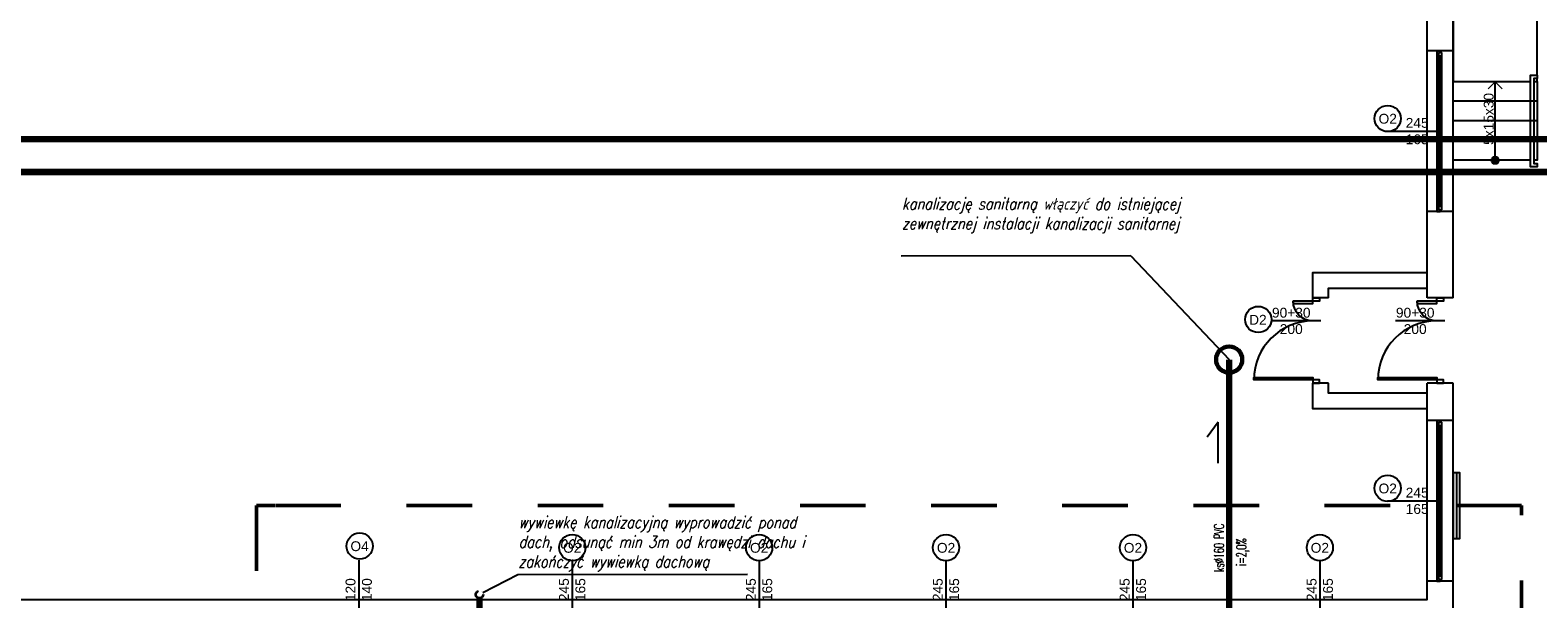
# Model space of a CAD drawing. Header units: millimetres. Extents: x 3698380 to 4312681, y 679670 to 844285.
# Tile 57 of 100: x 3964475 to 3987465, y 793737 to 802412. Entities that reach past the tile are written whole.
import ezdxf
from ezdxf.enums import TextEntityAlignment as Align
from ezdxf.lldxf.tags import DXFTag

# ---------------------------------------------------------------- set-up
doc = ezdxf.new("R2010")
doc.units = ezdxf.units.MM
doc.header["$LTSCALE"] = 10
doc.set_wipeout_variables(frame=1)
for name, pattern in [('1', [2, 1, -1]), ('ACAD_ISO03W100', [30, 12, -18]), ('ACAD_ISO10W100', [18, 12, -3, 0, -3])]:
    doc.linetypes.add(name, pattern=pattern)
for name, color, linetype in [('! IS_KAN Opisy', 7, 'SOLID'), ('__INST_opisy', 3, 'Continuous'), ('_wytyczne ele', 6, 'Continuous'), ('A_sc_istn', 252, 'Continuous'), ('A_wymiary', 1, 'Continuous')]:
    doc.layers.add(name, color=color, linetype=linetype)
for name, color, linetype, lineweight in [('HVAC_KS_podposadz', 96, 'DASHED', 60), ('HVAC_KS_podstropowa', 54, 'ACAD_ISO10W100', 35), ('HVAC_zakres_opracowania', 1, '1', 50)]:
    doc.layers.add(name, color=color, linetype=linetype, lineweight=lineweight)
doc.styles.add('253.Legenda_wodkan$0$simplex', font='simplex.shx')
doc.styles.add('ROMANS', font='romans.shx', dxfattribs={"width": 0.8, "oblique": 15})
doc.styles.get("Standard").update_dxf_attribs({"font": 'arial.ttf'})
tags = doc.linetypes.add('DASHED', pattern=[19.05, 12.7, -6.35]).pattern_tags.tags
tags[6:7] = [DXFTag(74, 4), DXFTag(75, 0), DXFTag(340, '0'), DXFTag(46, 1.0), DXFTag(50, 0.0), DXFTag(44, 0.0), DXFTag(45, 0.0)]
tags[4:5] = [DXFTag(74, 4), DXFTag(75, 0), DXFTag(340, '0'), DXFTag(46, 1.0), DXFTag(50, 0.0), DXFTag(44, 0.0), DXFTag(45, 0.0)]
tags = doc.linetypes.add('SOLID', pattern=[10, 10, 0]).pattern_tags.tags
tags[6:7] = [DXFTag(74, 4), DXFTag(75, 0), DXFTag(340, '0'), DXFTag(46, 0.0), DXFTag(50, 0.0), DXFTag(44, 0.0), DXFTag(45, 0.0)]
tags[4:5] = [DXFTag(74, 4), DXFTag(75, 0), DXFTag(340, '0'), DXFTag(46, 0.0), DXFTag(50, 0.0), DXFTag(44, 0.0), DXFTag(45, 0.0)]
doc.linetypes.add('TRACKS', pattern='A,0.15,[130,ltypeshp.shx,S=0.25,R=0,X=0,Y=0],0.15', length=0.3)

# ---------------------------------------------------------------- blocks, each defined once
blk = doc.blocks.new('*U338')
at = {"color": 252}
blk.add_lwpolyline([(75, 0), (0, 0)], dxfattribs=at)
for tag, p in [('S', (30, 5)), ('H', (30, -20))]:
    blk.add_attdef(tag, text='', height=15, dxfattribs=at).set_placement(p, align=Align.CENTER)
blk = doc.blocks.new('*U259')
at = {"color": 252}
blk.add_lwpolyline([(75, 0), (0, 0)], dxfattribs=at)
for tag, p in [('H', (30, 20)), ('S', (30, -5))]:
    blk.add_attdef(tag, text='', height=15, rotation=180, dxfattribs=at).set_placement(p, align=Align.CENTER)
blk = doc.blocks.new('*U462')
at = {"color": 252}
for p, q in [((-95, 20), (-100, 20)), ((-100, 15), (-97.5, 15)), ((-97.5, 15), (-97.5, 17.5)), ((-97.5, 17.5), (-95, 17.5)), ((-92.5, 17.5), (-97.5, 17.5)), ((-97.5, 17.5), (-97.5, 12.5)), ((-97.5, 12.5), (-92.5, 12.5)), ((-95, 17.5), (-95, 20)), ((140, 20), (-95, 20)), ((-92.5, 12.5), (-92.5, 17.5)), ((137.5, 17.5), (-92.5, 17.5)), ((-92.5, 15), (137.5, 15)), ((-92.5, 12.5), (137.5, 12.5)), ((-92.5, 12.5), (137.5, 12.5)), ((142.5, 17.5), (137.5, 17.5)), ((137.5, 17.5), (137.5, 12.5)), ((137.5, 12.5), (142.5, 12.5)), ((145, 20), (140, 20)), ((140, 20), (140, 17.5)), ((140, 17.5), (142.5, 17.5)), ((142.5, 17.5), (142.5, 15)), ((142.5, 12.5), (142.5, 17.5)), ((142.5, 15), (145, 15))]:
    blk.add_line(p, q, dxfattribs=at)
for points in [[(-100, 20), (-100, 15), (-97.5, 15)], [(145, 20), (145, 15), (142.5, 15)]]:
    blk.add_lwpolyline(points, dxfattribs=at)
blk = doc.blocks.new('*U200')
for points in [[(-60, 114), (-60, -14), (90, -14), (90, 114)], [(90, 114), (210, 114), (210, -14), (90, -14)]]:
    blk.add_lwpolyline(points, close=True)
blk.add_wipeout([(80, 114), (85, 114), (85, 109), (215, 109), (215, 114), (220, 114), (220, 104), (80, 104)])
blk.add_lwpolyline([(80, 114), (85, 114), (85, 109), (215, 109), (215, 114), (220, 114), (220, 104), (80, 104)], close=True)
blk = doc.blocks.new('*U197')
h = blk.add_hatch(color=256)
h.dxf.hatch_style = 1
h.paths.add_polyline_path([(5.6, 0, 1), (-5.6, 0, 1)])
at = {"linetype": 'ACAD_ISO03W100', "lineweight": 15}
for q in [(-109, 10.6), (-109, -10.6)]:
    blk.add_line((-119.6, 0), q, dxfattribs=at)
blk.add_line((-5.6, 0), (-119.6, 0))
at = {"ltscale": 100}
blk.add_circle((0, 0), 5.61, dxfattribs=at)
blk.add_attdef('OPIS_SCHODÓW', text='', height=15, rotation=180).set_placement((-63.1, -10), align=Align.MIDDLE_CENTER)
blk = doc.blocks.new('*U196')
blk.add_arc((0, 0), 900, 0, 90)
blk.add_wipeout([(0, 900), (35, 900), (35, 0), (0, 0)])
blk.add_wipeout([(0, 900), (35, 900), (35, 0), (0, 0)])
blk.add_wipeout([(0, 900), (35, 900), (35, 0), (0, 0)])
for points in [[(35, 900), (35, 0), (0, 0), (0, 900)], [(-50, -100), (0, -100), (0, 0), (-50, 0)]]:
    blk.add_lwpolyline(points, close=True)
blk = doc.blocks.new('*U192')
blk.add_arc((0, 0), 300, 0, 90)
blk.add_wipeout([(0, 300), (35, 300), (35, 0), (0, 0)])
blk.add_wipeout([(0, 300), (35, 300), (35, 0), (0, 0)])
blk.add_wipeout([(0, 300), (35, 300), (35, 0), (0, 0)])
for points in [[(35, 300), (35, 0), (0, 0), (0, 300)], [(-50, -100), (0, -100), (0, 0), (-50, 0)]]:
    blk.add_lwpolyline(points, close=True)
blk = doc.blocks.new('d')
at = {"layer": 'A_sc_istn', "color": 252}
for points in [[(3744014.74, 798327.02), (3744014.74, 802727.02), (3737614.74, 802727.02), (3737614.74, 821527.02), (3744414.74, 821527.02)], [(3744414.74, 798327.02), (3744414.74, 803127.02), (3738014.74, 803127.02), (3738014.74, 821127.02), (3744414.74, 821127.02)], [(3744414.74, 802097.57), (3744014.74, 802097.57)], [(3744414.74, 799647.57), (3744014.74, 799647.57)], [(3742274.74, 798327.02), (3742274.74, 798717.02), (3744014.74, 798717.02)], [(3742514.74, 798327.02), (3742514.74, 798477.02), (3744014.74, 798477.02)], [(3742514.74, 798327.02), (3742274.74, 798327.02)], [(3744414.74, 798327.02), (3744014.74, 798327.02)], [(3722514.74, 788607.02), (3722514.74, 793727.02), (3744014.74, 793727.02), (3744014.74, 797027.02)], [(3722914.74, 788607.02), (3722914.74, 793327.02), (3744414.74, 793327.02), (3744414.74, 797027.02)], [(3744014.74, 796637.02), (3742274.74, 796637.02), (3742274.74, 797027.02)], [(3742514.74, 797027.02), (3742274.74, 797027.02)], [(3744014.74, 796877.02), (3742514.74, 796877.02), (3742514.74, 797027.02)], [(3744414.74, 797027.02), (3744014.74, 797027.02)], [(3744414.74, 796457.57), (3744014.74, 796457.57)], [(3744414.74, 794007.57), (3744014.74, 794007.57)]]:
    blk.add_lwpolyline(points, dxfattribs=at)
blk.add_lwpolyline([(3744414.74, 795657.55), (3744414.74, 794657.55), (3744514.74, 794657.55), (3744514.74, 795657.55)], close=True, dxfattribs=at)
at = {"layer": 'A_sc_istn', "color": 252, "linetype": 'TRACKS', "ltscale": 20}
blk.add_lwpolyline([(3744464.74, 795657.55), (3744464.74, 794657.55)], dxfattribs=at)
at = {"layer": 'A_sc_istn', "color": 252}
for centre in [(3743416.02, 801063.64), (3743416.02, 795423.64), (3727738.6, 794542.97), (3730981.05, 794518.12), (3733831.05, 794518.12), (3736681.05, 794518.12), (3739531.05, 794518.12), (3742381.05, 794518.12)]:
    blk.add_circle(centre, 200, dxfattribs=at)
at = {"layer": 'A_sc_istn', "color": 252, "xscale": 10, "yscale": 10, "zscale": 10, "rotation": 90}
for p in [(3744364.71, 800647.57), (3744364.71, 795007.57)]:
    blk.add_blockref('*U462', p, dxfattribs=at)
at = {"layer": 'A_sc_istn', "color": 252, "linetype": 'ACAD_ISO03W100', "xscale": 10, "yscale": 10, "zscale": 10}
for name, p, rotation in [('*U259', (3744164.72, 800872.57), 180), ('*U259', (3744164.72, 795232.57), 180), ('*U338', (3730979.74, 793577.05), 90), ('*U338', (3733829.74, 793577.05), 90), ('*U338', (3736679.74, 793577.05), 90), ('*U338', (3739529.74, 793577.05), 90), ('*U338', (3742379.74, 793577.05), 90)]:
    blk.add_blockref(name, p, dxfattribs=dict(at, rotation=rotation)).add_auto_attribs({'S': '245', 'H': '165'})
at = {"layer": 'A_sc_istn', "color": 252, "linetype": 'ACAD_ISO03W100'}
ref = blk.add_blockref('*U259', (3727724.74, 793577.05), dxfattribs=dict(at, xscale=-10, yscale=10, zscale=10, rotation=270))
ref.add_attrib('S', '120', dxfattribs={"layer": '0', "color": 252, "height": 150, "rotation": 90}).set_placement((3727674.74, 793877.05), align=Align.CENTER)
ref.add_attrib('H', '140', dxfattribs={"layer": '0', "color": 252, "height": 150, "rotation": 90}).set_placement((3727924.74, 793877.05), align=Align.CENTER)
at = {"layer": 'A_sc_istn', "color": 252, "char_height": 300, "attachment_point": 7}
for s, insert in [('{\\H0.5x;O2}', (3743276.31, 800983.67)), ('{\\H0.5x;O2}', (3743276.31, 795343.67)), ('{\\H0.5x;O4}', (3727598.89, 794463.01)), ('{\\H0.5x;O2}', (3730841.34, 794438.15)), ('{\\H0.5x;O2}', (3733691.34, 794438.15)), ('{\\H0.5x;O2}', (3736541.34, 794438.15)), ('{\\H0.5x;O2}', (3739391.34, 794438.15)), ('{\\H0.5x;O2}', (3742241.34, 794438.15))]:
    blk.add_mtext_dynamic_manual_height_columns(s, width=232.5953, gutter_width=12.5, heights=[0], dxfattribs=dict(at, insert=insert))
at = {"layer": 'A_sc_istn', "color": 252, "xscale": 10, "yscale": 10, "zscale": 10, "rotation": 270}
blk.add_blockref('*U200', (3744554.74, 802527.02), dxfattribs=at)
at = {"layer": 'A_sc_istn', "color": 252, "rotation": 89.99999999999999}
for p in [(3742274.74, 797077.02), (3744164.74, 797077.02)]:
    blk.add_blockref('*U196', p, dxfattribs=at)
at = {"layer": 'A_sc_istn', "color": 252}
for points in [[(3745694.74, 801327.02), (3744414.74, 801327.02)], [(3745694.74, 801027.02), (3744414.74, 801027.02)], [(3745694.74, 800727.02), (3744414.74, 800727.02)]]:
    blk.add_lwpolyline(points, dxfattribs=at)
blk.add_circle((3741441.7, 797998.9), 200, dxfattribs=at)
at = {"layer": 'A_sc_istn', "color": 252, "xscale": 10, "yscale": 10, "zscale": 10, "rotation": 270}
blk.add_blockref('*U197', (3745054.74, 800427.02), dxfattribs=at).add_auto_attribs({'OPIS_SCHODÓW': '5x15x30'})
at = {"layer": 'A_sc_istn', "color": 252, "xscale": -1, "rotation": 90}
for p in [(3742274.74, 798277.02), (3744164.74, 798277.02)]:
    blk.add_blockref('*U192', p, dxfattribs=at)
at = {"layer": 'A_sc_istn', "color": 252, "insert": (3741301.99, 797918.93), "char_height": 300, "attachment_point": 7}
blk.add_mtext_dynamic_manual_height_columns('{\\H0.5x;D2}', width=232.5953, gutter_width=12.5, heights=[0], dxfattribs=at)
at = {"layer": 'A_sc_istn', "color": 252, "xscale": 10, "yscale": 10, "zscale": 10}
for p in [(3741644.74, 797977.02), (3743534.74, 797977.02)]:
    blk.add_blockref('*U338', p, dxfattribs=at).add_auto_attribs({'S': '90+30', 'H': '200'})
blk = doc.blocks.new('A$C77EF4F1D')
at = {"layer": 'HVAC_zakres_opracowania', "color": 2, "ltscale": 100}
for p, q in [((-2548, 1835), (-2548, -5052)), ((-2269, 1835), (-2548, 1835)), ((16739, 1835), (-2269, 1835)), ((16739, -14311), (16739, 1835)), ((-2548, -5052), (-1085, -5052)), ((-1085, -5052), (-1085, -14311)), ((-1085, -14311), (16739, -14311))]:
    blk.add_line(p, q, dxfattribs=at)

msp = doc.modelspace()

# ---------------------------------------------------------------- block references
at = {"layer": 'A_wymiary'}
msp.add_blockref('d', (241760, 0), dxfattribs=at)

# ---------------------------------------------------------------- next in the draw order: linework, layer by layer
at = {"layer": '__INST_opisy'}
for p, q in [((3981259, 798967), (3977757, 798962)), ((3975413, 794108), (3971912, 794104))]:
    msp.add_line(p, q, dxfattribs=at)
at = {"layer": '__INST_opisy', "ltscale": 2}
for p, q in [((3981259, 798967), (3982758, 797387)), ((3982590, 796430), (3982420, 796204)), ((3982590, 795808), (3982590, 796430)), ((3971912, 794104), (3971379, 793829))]:
    msp.add_line(p, q, dxfattribs=at)
at = {"layer": '__INST_opisy', "ltscale": 2, "const_width": 100}
msp.add_lwpolyline([(3960356, 800750), (4002356, 800750), (4002356, 771050), (3960356, 771050), (3960356, 800750)], dxfattribs=at)
msp.add_lwpolyline([(3960856, 800250), (4001856, 800250), (4001856, 771550), (3960856, 771550)], close=True, dxfattribs=at)
at = {"layer": 'HVAC_KS_podposadz', "ltscale": 2, "const_width": 100}
msp.add_lwpolyline([(3972997, 790941), (3972997, 791543), (3973385, 791936), (3982393, 791936), (3982758, 792301), (3982758, 797387)], dxfattribs=at)
at = {"layer": 'HVAC_KS_podposadz', "ltscale": 2}
msp.add_circle((3982758, 797387), 200, dxfattribs=at)
at = {"layer": 'HVAC_KS_podstropowa', "ltscale": 2, "const_width": 100}
msp.add_lwpolyline([(3971326, 793753), (3971326, 790941), (3979758, 790941)], dxfattribs=at)
at = {"layer": 'HVAC_KS_podstropowa', "ltscale": 2}
msp.add_circle((3971326, 793802), 55, dxfattribs=at)

# ---------------------------------------------------------------- next in the draw order: block references
at = {"layer": '_wytyczne ele', "color": 2, "ltscale": 2}
msp.add_blockref('A$C77EF4F1D', (3970475, 793327), dxfattribs=at)

# ---------------------------------------------------------------- next in the draw order: texts
at = {"layer": '! IS_KAN Opisy', "color": 7, "style": '253.Legenda_wodkan$0$simplex', "width": 0.6}
for s, p in [('ks∅160 PVC', (3982678, 794149)), ('i=2,0%%% ', (3983018, 794240))]:
    msp.add_text(s, height=150, rotation=90, dxfattribs=at).set_placement(p)
at = {"layer": '__INST_opisy', "char_height": 180, "attachment_point": 1, "rotation": 359.97, "style": 'ROMANS'}
for s, insert, width in [('kanalizację sanitarną włączyć do istniejącej zewnętrznej instalacji kanalizacji sanitarnej', (3977767, 799855), 4797.08), ('wywiewkę kanalizacyjną wyprowadzić ponad dach, odsunąć min 3m od krawędzi dachu i zakończyć wywiewką dachową', (3971921, 794997), 4922.03)]:
    msp.add_mtext(s, dxfattribs=dict(at, insert=insert, width=width))

doc.saveas('drawing.dxf')
